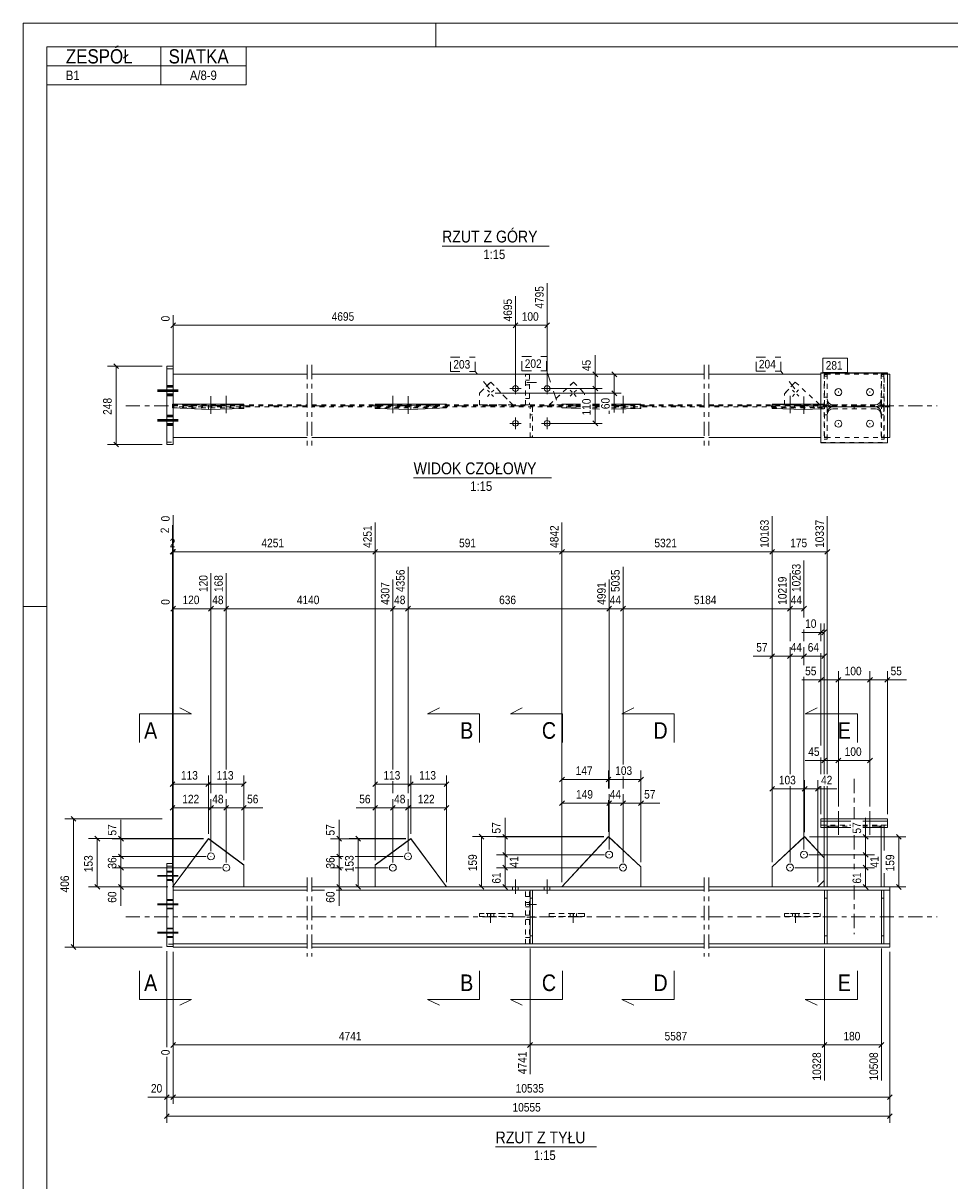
# Model space of a CAD drawing. Header units: millimetres. Extents: x 0 to 297, y 0 to 420.
# Tile 2 of 3: x 0 to 195, y 176 to 420. Entities that reach past the tile are written whole.
import ezdxf

# ---------------------------------------------------------------- set-up
doc = ezdxf.new("R2010")
doc.units = ezdxf.units.MM
for name, pattern in [('XKITLINE00', [0]), ('XKITLINE01', [4, 1, -1, 1, -1]), ('XKITLINE02', [4, 2, -2]), ('XKITLINE03', [6, 3, -1, 1, -1])]:
    doc.linetypes.add(name, pattern=pattern)
for name, color, linetype, lineweight in [('Arkusz rysunku', 3, 'Continuous', 0), ('Element', 2, 'Continuous', 0), ('Inny typ obiektu', 7, 'Continuous', 0), ('Przekrój', 7, 'Continuous', 0), ('Wymiar', 4, 'Continuous', 0), ('Znak elementu', 2, 'Continuous', 0), ('Śruba', 3, 'Continuous', 0)]:
    doc.layers.add(name, color=color, linetype=linetype, lineweight=lineweight)
doc.styles.add('ARIAL', font='ARIAL.TTF')

msp = doc.modelspace()

# ---------------------------------------------------------------- linework, layer by layer
at = {"layer": 'Arkusz rysunku', "linetype": 'XKITLINE00', "lineweight": 0}
for p, q in [((297, 420), (0, 420)), ((0, 420), (0, 0)), ((87, 415), (87, 420)), ((292, 415), (5, 415)), ((5, 415), (5, 5)), ((5, 297), (0, 297))]:
    msp.add_line(p, q, dxfattribs=at)
at = {"layer": 'Element', "linetype": 'XKITLINE00', "lineweight": 0}
for p, q in [((31.62, 347.66), (30.29, 347.66)), ((30.29, 347.66), (30.29, 331.14)), ((30.29, 347.13), (31.62, 347.13)), ((31.62, 331.14), (31.62, 347.66)), ((31.62, 345.95), (59.87, 345.95)), ((60.87, 345.95), (143.58, 345.95)), ((144.58, 345.95), (168.2, 345.95)), ((168.2, 346.23), (168.2, 346.19)), ((168.2, 346.23), (182.2, 346.23)), ((168.2, 346.19), (168.2, 331.53)), ((168.2, 346.19), (182.2, 346.19)), ((182.2, 346.23), (182.2, 346.19)), ((182.2, 346.19), (182.2, 331.53)), ((182.73, 345.95), (182.2, 345.95)), ((182.73, 332.61), (182.73, 345.95)), ((46.54, 339.68), (31.62, 339.68)), ((39.04, 339.36), (31.62, 339.67)), ((39.04, 339.36), (46.54, 339.53)), ((39.04, 339.36), (39.04, 338.56)), ((46.54, 338.74), (46.54, 339.68)), ((74.21, 339.68), (89.24, 339.68)), ((74.21, 338.74), (74.21, 339.68)), ((74.21, 339.53), (81.71, 339.36)), ((81.71, 339.36), (89.24, 339.68)), ((81.71, 339.36), (81.71, 338.56)), ((89.24, 339.68), (89.24, 338.88)), ((117.5, 339.68), (113.59, 339.68)), ((113.59, 339.68), (117.5, 339.55)), ((113.59, 339.68), (113.59, 338.88)), ((121.5, 339.68), (120.02, 339.68)), ((120.02, 339.46), (121.5, 339.41)), ((130.24, 339.68), (124.02, 339.68)), ((124.02, 339.37), (130.24, 339.55)), ((130.24, 338.75), (130.24, 339.68)), ((157.91, 338.75), (157.91, 339.68)), ((157.91, 339.68), (167.53, 339.68)), ((157.91, 339.55), (164.76, 339.35)), ((168.2, 339.46), (164.76, 339.35)), ((164.76, 338.55), (164.76, 339.35)), ((168.2, 339.66), (167.53, 339.68)), ((39.04, 338.56), (31.62, 338.87)), ((46.54, 338.74), (39.04, 338.56)), ((81.71, 338.56), (74.21, 338.74)), ((81.71, 338.56), (89.24, 338.88)), ((117.5, 338.75), (113.59, 338.88)), ((121.5, 338.61), (120.02, 338.66)), ((130.24, 338.75), (124.02, 338.57)), ((164.76, 338.55), (157.91, 338.75)), ((168.2, 338.66), (164.76, 338.55)), ((59.87, 332.61), (31.62, 332.61)), ((143.58, 332.61), (60.87, 332.61)), ((168.2, 332.61), (144.58, 332.61)), ((182.73, 332.61), (182.2, 332.61)), ((30.29, 331.14), (31.62, 331.14)), ((182.2, 331.53), (168.2, 331.53)), ((168.2, 252.2), (182.2, 252.2)), ((168.2, 252.2), (168.2, 250.41)), ((168.2, 251.74), (174.5, 251.74)), ((177.02, 251.74), (182.2, 251.74)), ((182.2, 252.2), (182.2, 250.41)), ((168.2, 250.41), (174.5, 250.41)), ((168.87, 250.41), (168.87, 237.85)), ((169.53, 237.85), (169.53, 250.41)), ((177.02, 250.41), (182.2, 250.41)), ((180.87, 250.41), (180.87, 237.85)), ((181.53, 250.41), (181.53, 245.5)), ((39.04, 248.03), (31.62, 238.04)), ((39.04, 248.01), (31.62, 238.01)), ((39.04, 248.03), (46.54, 242.48)), ((39.04, 248.03), (39.04, 248.01)), ((46.54, 242.46), (39.04, 248.01)), ((74.21, 242.48), (81.71, 248.03)), ((81.71, 248.01), (74.21, 242.46)), ((81.71, 248.03), (89.24, 237.88)), ((81.71, 248.03), (81.71, 248.01)), ((89.24, 237.85), (81.71, 248.01)), ((113.59, 237.88), (123.39, 248.45)), ((123.39, 248.42), (113.59, 237.85)), ((123.39, 248.45), (130.24, 242.11)), ((123.39, 248.45), (123.39, 248.42)), ((130.24, 242.08), (123.39, 248.42)), ((157.91, 242.11), (164.76, 248.45)), ((164.76, 248.42), (157.91, 242.08)), ((164.76, 248.45), (168.87, 244.01)), ((164.76, 248.45), (164.76, 248.42)), ((164.76, 248.42), (168.87, 243.99)), ((30.29, 242.77), (31.62, 242.77)), ((30.29, 242.77), (30.29, 225.28)), ((30.29, 242.26), (31.62, 242.26)), ((31.62, 225.28), (31.62, 242.77)), ((46.54, 242.48), (46.54, 242.46)), ((46.54, 237.85), (46.54, 242.46)), ((74.21, 242.46), (74.21, 242.48)), ((74.21, 237.85), (74.21, 242.46)), ((130.24, 242.11), (130.24, 242.08)), ((130.24, 237.85), (130.24, 242.08)), ((157.91, 237.85), (157.91, 242.11)), ((181.53, 240.77), (181.53, 237.85)), ((31.62, 237.85), (59.87, 237.85)), ((59.87, 237.18), (31.62, 237.18)), ((60.87, 237.85), (143.58, 237.85)), ((63.5, 237.18), (60.87, 237.18)), ((143.58, 237.18), (66.02, 237.18)), ((89.24, 237.88), (89.24, 237.85)), ((106.86, 225.88), (106.86, 237.15)), ((107.39, 237.15), (106.86, 237.15)), ((107.39, 237.15), (107.39, 225.88)), ((113.59, 237.88), (113.59, 237.85)), ((144.58, 237.85), (182.73, 237.85)), ((182.73, 237.18), (144.58, 237.18)), ((167.53, 237.85), (168.87, 239.18)), ((168.93, 225.88), (168.93, 237.15)), ((169.47, 237.15), (168.93, 237.15)), ((169.47, 237.15), (169.47, 225.88)), ((180.93, 225.88), (180.93, 237.15)), ((181.47, 237.15), (180.93, 237.15)), ((181.47, 237.15), (181.47, 225.88)), ((182.73, 237.85), (182.73, 236.83)), ((182.73, 225.18), (182.73, 236.83)), ((30.29, 225.28), (31.62, 225.28)), ((59.87, 225.85), (31.62, 225.85)), ((31.62, 225.18), (31.62, 225.28)), ((31.62, 225.18), (59.87, 225.18)), ((143.58, 225.85), (60.87, 225.85)), ((60.87, 225.18), (143.58, 225.18)), ((107.39, 225.88), (106.86, 225.88)), ((182.73, 225.85), (144.58, 225.85)), ((144.58, 225.18), (182.73, 225.18)), ((169.47, 225.88), (168.93, 225.88)), ((181.47, 225.88), (180.93, 225.88))]:
    msp.add_line(p, q, dxfattribs=at)
at = {"layer": 'Element', "linetype": 'XKITLINE03', "lineweight": 0}
for p, q in [((59.87, 347.95), (59.87, 330.61)), ((60.87, 347.95), (60.87, 330.61)), ((143.58, 347.95), (143.58, 330.61)), ((144.58, 347.95), (144.58, 330.61)), ((175.2, 338.59), (175.2, 339.61)), ((21.62, 339.28), (59.87, 339.28)), ((60.87, 339.28), (117.5, 339.28)), ((120.02, 339.28), (121.5, 339.28)), ((124.02, 339.28), (143.58, 339.28)), ((144.58, 339.28), (192.73, 339.28)), ((175.2, 260.64), (175.2, 252.13)), ((175.2, 248.74), (175.2, 241.57)), ((59.87, 239.85), (59.87, 223.18)), ((60.87, 239.85), (60.87, 223.18)), ((143.58, 239.85), (143.58, 223.18)), ((144.58, 239.85), (144.58, 223.18)), ((175.2, 238.18), (175.2, 227.86)), ((21.62, 231.52), (59.87, 231.52)), ((60.87, 231.52), (143.58, 231.52)), ((144.58, 231.52), (192.73, 231.52))]:
    msp.add_line(p, q, dxfattribs=at)
at = {"layer": 'Element', "linetype": 'XKITLINE01', "lineweight": 0}
for p, q in [((31.62, 332.61), (31.62, 345.95)), ((59.87, 345.95), (31.62, 345.95)), ((143.58, 345.95), (60.87, 345.95)), ((96.19, 341.98), (98.58, 344.3)), ((98.58, 344.3), (96.19, 341.98)), ((98.58, 344.3), (103.24, 339.5)), ((98.58, 344.3), (98.58, 344.3)), ((103.24, 339.5), (98.58, 344.3)), ((105.92, 339.5), (105.92, 345.9)), ((105.92, 345.9), (106.72, 345.9)), ((106.72, 345.9), (106.72, 339.5)), ((110.92, 339.5), (116.05, 344.31)), ((116.05, 344.31), (110.92, 339.5)), ((116.05, 344.31), (118.33, 341.88)), ((116.05, 344.31), (116.05, 344.31)), ((116.05, 344.31), (118.33, 341.88)), ((182.2, 345.95), (144.58, 345.95)), ((160.51, 341.86), (162.76, 344.31)), ((162.76, 344.31), (160.51, 341.86)), ((162.76, 344.31), (168, 339.5)), ((162.76, 344.31), (162.76, 344.31)), ((162.76, 344.31), (168, 339.5)), ((168.2, 346.23), (168.2, 346.19)), ((168.87, 345.97), (168.87, 332.24)), ((168.87, 345.97), (169.53, 345.97)), ((168.87, 345.56), (169.53, 345.56)), ((168.93, 339.5), (168.93, 345.9)), ((168.93, 345.9), (169.47, 345.9)), ((169.47, 345.9), (169.47, 339.5)), ((169.53, 345.97), (169.53, 340.31)), ((180.87, 345.97), (180.87, 340.31)), ((180.87, 345.97), (181.53, 345.97)), ((180.87, 345.56), (181.53, 345.56)), ((180.93, 339.5), (180.93, 345.9)), ((180.93, 345.9), (181.47, 345.9)), ((181.47, 345.9), (181.47, 339.5)), ((181.53, 332.24), (181.53, 345.97)), ((182.2, 346.19), (182.2, 346.23)), ((96.19, 339.5), (96.19, 341.98)), ((118.33, 341.88), (118.33, 341.64)), ((160.51, 339.5), (160.51, 341.86)), ((31.62, 339.68), (31.5, 339.68)), ((31.62, 339.67), (31.5, 339.68)), ((31.5, 339.68), (31.5, 338.88)), ((31.62, 339.5), (59.87, 339.5)), ((60.87, 339.5), (117.5, 339.5)), ((103.24, 339.5), (96.19, 339.5)), ((103.24, 339.5), (96.19, 339.5)), ((103.24, 339.5), (103.24, 339.5)), ((106.72, 340.83), (105.92, 340.83)), ((106.72, 339.5), (105.92, 339.5)), ((117.5, 339.5), (110.92, 339.5)), ((110.92, 339.5), (110.92, 339.5)), ((110.92, 339.5), (117.5, 339.5)), ((120.02, 339.5), (121.5, 339.5)), ((124.02, 339.5), (143.58, 339.5)), ((144.58, 339.5), (182.73, 339.5)), ((168, 339.5), (160.51, 339.5)), ((168, 339.5), (160.51, 339.5)), ((167.53, 339.68), (167.53, 338.88)), ((168, 339.5), (168, 339.5)), ((168.87, 339.64), (168.2, 339.66)), ((168.87, 339.49), (168.2, 339.46)), ((168.87, 338.69), (168.87, 339.64)), ((169.47, 341.16), (168.93, 341.16)), ((169.47, 339.5), (168.93, 339.5)), ((169.53, 340.72), (169.63, 340.26)), ((169.63, 339.86), (169.53, 340.31)), ((169.89, 339.47), (169.63, 339.86)), ((170.28, 339.21), (169.89, 339.47)), ((170.28, 339.61), (170.73, 339.52)), ((170.73, 339.52), (179.67, 339.52)), ((179.67, 339.52), (180.13, 339.61)), ((180.52, 339.47), (180.13, 339.21)), ((180.78, 339.86), (180.52, 339.47)), ((180.78, 340.26), (180.87, 340.72)), ((180.87, 340.31), (180.78, 339.86)), ((181.47, 341.16), (180.93, 341.16)), ((181.47, 339.5), (180.93, 339.5)), ((31.5, 338.88), (46.54, 338.88)), ((31.62, 338.87), (31.5, 338.88)), ((59.87, 339.06), (31.62, 339.06)), ((117.5, 339.06), (60.87, 339.06)), ((89.24, 338.88), (74.21, 338.88)), ((106.86, 332.66), (106.86, 339.06)), ((106.86, 339.06), (107.39, 339.06)), ((107.39, 337.4), (106.86, 337.4)), ((107.39, 339.06), (107.39, 332.66)), ((113.59, 338.88), (117.5, 338.88)), ((121.5, 339.06), (120.02, 339.06)), ((120.02, 338.88), (121.5, 338.88)), ((143.58, 339.06), (124.02, 339.06)), ((124.02, 338.88), (130.24, 338.88)), ((182.73, 339.06), (144.58, 339.06)), ((157.91, 338.88), (167.53, 338.88)), ((167.53, 338.88), (168.87, 338.84)), ((168.87, 338.69), (168.2, 338.66)), ((168.93, 332.66), (168.93, 339.06)), ((168.93, 339.06), (169.47, 339.06)), ((169.47, 337.4), (168.93, 337.4)), ((169.47, 339.06), (169.47, 332.66)), ((169.63, 338.34), (169.53, 337.88)), ((169.53, 337.48), (169.63, 337.94)), ((169.53, 332.24), (169.53, 337.88)), ((169.63, 337.94), (169.89, 338.33)), ((169.89, 338.33), (170.28, 338.59)), ((170.73, 339.12), (170.28, 339.21)), ((170.73, 339.08), (170.28, 338.99)), ((170.28, 338.59), (170.73, 338.68)), ((170.73, 339.12), (179.67, 339.12)), ((170.73, 339.08), (179.67, 339.08)), ((170.73, 338.68), (179.67, 338.68)), ((180.13, 339.21), (179.67, 339.12)), ((180.13, 338.99), (179.67, 339.08)), ((179.67, 338.68), (180.13, 338.59)), ((180.13, 338.59), (180.52, 338.33)), ((180.52, 338.33), (180.78, 337.94)), ((180.87, 337.88), (180.78, 338.34)), ((180.78, 337.94), (180.87, 337.48)), ((180.87, 337.88), (180.87, 332.24)), ((180.93, 332.66), (180.93, 339.06)), ((180.93, 339.06), (181.47, 339.06)), ((181.47, 337.4), (180.93, 337.4)), ((181.47, 339.06), (181.47, 332.66)), ((107.39, 332.66), (106.86, 332.66)), ((182.2, 332.61), (168.2, 332.61)), ((168.87, 332.63), (169.53, 332.63)), ((168.87, 332.24), (169.53, 332.24)), ((169.47, 332.66), (168.93, 332.66)), ((180.87, 332.63), (181.53, 332.63)), ((180.87, 332.24), (181.53, 332.24)), ((181.47, 332.66), (180.93, 332.66)), ((30.29, 331.67), (31.62, 331.67)), ((168.2, 331.57), (182.2, 331.57)), ((168.2, 250.87), (174.5, 250.87)), ((168.87, 250.85), (168.87, 250.41)), ((168.87, 250.85), (169.53, 250.85)), ((168.87, 250.43), (169.53, 250.43)), ((169.53, 250.85), (169.53, 250.41)), ((169.63, 250.67), (169.53, 250.69)), ((169.53, 250.6), (169.63, 250.61)), ((169.89, 250.66), (169.63, 250.67)), ((169.63, 250.61), (169.89, 250.62)), ((170.28, 250.65), (169.89, 250.66)), ((169.89, 250.62), (170.28, 250.63)), ((170.73, 250.65), (170.28, 250.65)), ((170.28, 250.63), (170.73, 250.63)), ((170.73, 250.65), (174.5, 250.65)), ((170.73, 250.63), (174.5, 250.63)), ((177.02, 250.87), (182.2, 250.87)), ((177.02, 250.65), (179.67, 250.65)), ((177.02, 250.63), (179.67, 250.63)), ((180.13, 250.65), (179.67, 250.65)), ((179.67, 250.63), (180.13, 250.63)), ((180.52, 250.66), (180.13, 250.65)), ((180.13, 250.63), (180.52, 250.62)), ((180.78, 250.67), (180.52, 250.66)), ((180.52, 250.62), (180.78, 250.61)), ((180.87, 250.69), (180.78, 250.67)), ((180.78, 250.61), (180.87, 250.6)), ((181.53, 250.85), (180.87, 250.85)), ((180.87, 250.85), (180.87, 237.85)), ((180.87, 250.41), (180.87, 250.43)), ((180.87, 250.43), (181.53, 250.43)), ((181.53, 250.41), (181.53, 250.85)), ((157.91, 242.08), (157.91, 242.11)), ((168.87, 244.01), (168.87, 239.18)), ((31.62, 238.04), (31.5, 237.88)), ((31.62, 238.01), (31.5, 237.85)), ((46.54, 237.88), (31.5, 237.88)), ((31.5, 237.88), (31.5, 237.85)), ((31.5, 237.85), (46.54, 237.85)), ((31.62, 237.18), (31.62, 237.85)), ((31.62, 225.28), (31.62, 237.18)), ((89.24, 237.88), (74.21, 237.88)), ((89.24, 237.85), (74.21, 237.85)), ((105.92, 225.85), (105.92, 237.18)), ((105.92, 237.18), (106.72, 237.18)), ((106.72, 225.85), (106.72, 237.18)), ((130.24, 237.88), (113.59, 237.88)), ((113.59, 237.85), (130.24, 237.85)), ((157.91, 237.88), (167.53, 237.88)), ((157.91, 237.85), (167.53, 237.85)), ((167.53, 237.88), (168.87, 239.21)), ((167.53, 237.88), (167.53, 237.85)), ((168.87, 237.85), (181.53, 237.85)), ((168.93, 225.88), (168.93, 237.15)), ((168.93, 237.15), (169.47, 237.15)), ((169.47, 225.88), (169.47, 237.15)), ((180.93, 225.88), (180.93, 237.15)), ((180.93, 237.15), (181.47, 237.15)), ((181.47, 225.88), (181.47, 237.15)), ((182.73, 236.83), (182.73, 236.44)), ((106.72, 235.85), (105.92, 235.85)), ((106.86, 235.48), (107.39, 235.48)), ((169.47, 235.48), (168.93, 235.48)), ((168.93, 235.48), (169.47, 235.48)), ((181.47, 235.48), (180.93, 235.48)), ((180.93, 235.48), (181.47, 235.48)), ((96.19, 231.58), (96.19, 232.25)), ((96.19, 232.25), (103.24, 232.25)), ((98.58, 232.25), (96.19, 232.25)), ((98.58, 231.58), (98.58, 232.25)), ((98.58, 232.25), (103.24, 232.25)), ((103.24, 231.58), (103.24, 232.25)), ((110.92, 231.58), (110.92, 232.25)), ((110.92, 232.25), (118.33, 232.25)), ((116.05, 232.25), (110.92, 232.25)), ((116.05, 231.58), (116.05, 232.25)), ((118.33, 232.25), (116.05, 232.25)), ((118.33, 232.25), (118.33, 231.58)), ((160.51, 231.58), (160.51, 232.25)), ((160.51, 232.25), (168, 232.25)), ((162.76, 232.25), (160.51, 232.25)), ((162.76, 231.58), (162.76, 232.25)), ((162.76, 232.25), (168, 232.25)), ((168, 231.58), (168, 232.25)), ((103.24, 231.58), (96.19, 231.58)), ((96.19, 231.58), (96.19, 231.58)), ((96.19, 231.58), (98.58, 231.58)), ((98.58, 231.58), (103.24, 231.58)), ((118.33, 231.58), (110.92, 231.58)), ((110.92, 231.58), (116.05, 231.58)), ((116.05, 231.58), (118.33, 231.58)), ((118.33, 231.58), (118.33, 231.58)), ((168, 231.58), (160.51, 231.58)), ((160.51, 231.58), (160.51, 231.58)), ((160.51, 231.58), (162.76, 231.58)), ((162.76, 231.58), (168, 231.58)), ((105.92, 227.18), (106.72, 227.18)), ((106.86, 227.55), (107.39, 227.55)), ((168.93, 227.55), (169.47, 227.55)), ((168.93, 227.55), (169.47, 227.55)), ((180.93, 227.55), (181.47, 227.55)), ((180.93, 227.55), (181.47, 227.55)), ((31.62, 225.78), (30.29, 225.78)), ((106.72, 225.85), (105.92, 225.85)), ((169.47, 225.88), (168.93, 225.88)), ((181.47, 225.88), (180.93, 225.88))]:
    msp.add_line(p, q, dxfattribs=at)
for centre, start, end in [((170.73, 340.72), 202.4859, 247.4859), ((179.67, 340.72), 292.5141, 337.5141), ((170.73, 337.88), 112.5141, 157.5141), ((179.67, 337.88), 22.4859, 67.4859)]:
    msp.add_arc(centre, 1.2, start, end, dxfattribs=at)
at = {"layer": 'Inny typ obiektu', "linetype": 'XKITLINE00', "lineweight": 0}
for p, q in [((5, 415), (47, 415)), ((5, 415), (5, 411)), ((29, 411), (29, 415)), ((47, 411), (47, 415)), ((5, 411), (47, 411)), ((5, 411), (5, 407)), ((29, 411), (29, 407)), ((47, 411), (47, 407)), ((5, 407), (47, 407)), ((88.32, 373), (110.91, 373)), ((82.32, 324.11), (111.4, 324.11)), ((99.6, 183.02), (120.89, 183.02))]:
    msp.add_line(p, q, dxfattribs=at)
at = {"layer": 'Przekrój', "linetype": 'XKITLINE00', "lineweight": 0}
for p, q in [((24.5, 274.34), (24.5, 268.34)), ((24.5, 274.34), (30.5, 274.34)), ((30.5, 274.34), (35.5, 274.34)), ((35.5, 274.34), (33, 275.59)), ((85.24, 274.34), (87.74, 275.59)), ((90.24, 274.34), (85.24, 274.34)), ((96.24, 274.34), (90.24, 274.34)), ((96.24, 274.34), (96.24, 268.34)), ((102.72, 274.34), (105.22, 275.59)), ((107.72, 274.34), (102.72, 274.34)), ((113.72, 274.34), (107.72, 274.34)), ((113.72, 274.34), (113.72, 268.34)), ((126.24, 274.34), (128.74, 275.59)), ((131.24, 274.34), (126.24, 274.34)), ((137.24, 274.34), (131.24, 274.34)), ((137.24, 274.34), (137.24, 268.34)), ((164.87, 274.34), (167.37, 275.59)), ((169.87, 274.34), (164.87, 274.34)), ((175.87, 274.34), (169.87, 274.34)), ((175.87, 274.34), (175.87, 268.34)), ((24.5, 214.14), (24.5, 220.14)), ((96.24, 214.14), (96.24, 220.14)), ((113.72, 214.14), (113.72, 220.14)), ((137.24, 214.14), (137.24, 220.14)), ((175.87, 214.14), (175.87, 220.14)), ((24.5, 214.14), (30.5, 214.14)), ((30.5, 214.14), (35.5, 214.14)), ((35.5, 214.14), (33, 212.89)), ((85.24, 214.14), (87.74, 212.89)), ((90.24, 214.14), (85.24, 214.14)), ((96.24, 214.14), (90.24, 214.14)), ((102.72, 214.14), (105.22, 212.89)), ((107.72, 214.14), (102.72, 214.14)), ((113.72, 214.14), (107.72, 214.14)), ((126.24, 214.14), (128.74, 212.89)), ((131.24, 214.14), (126.24, 214.14)), ((137.24, 214.14), (131.24, 214.14)), ((164.87, 214.14), (167.37, 212.89)), ((169.87, 214.14), (164.87, 214.14)), ((175.87, 214.14), (169.87, 214.14))]:
    msp.add_line(p, q, dxfattribs=at)
at = {"layer": 'Wymiar', "linetype": 'XKITLINE00', "lineweight": 0}
for p, q in [((110.46, 343.94), (110.46, 365.14)), ((103.79, 343.94), (103.79, 362.44)), ((103.79, 343.94), (103.79, 362.44)), ((32.13, 356.79), (31.11, 355.77)), ((31.62, 346.95), (31.62, 358.43)), ((104.3, 356.79), (103.28, 355.77)), ((104.3, 356.79), (103.28, 355.77)), ((110.97, 356.79), (109.95, 355.77)), ((31.62, 356.28), (103.79, 356.28)), ((103.79, 356.28), (110.46, 356.28)), ((120.62, 345.95), (120.62, 349.97)), ((120.62, 345.95), (120.62, 349.97)), ((29.29, 347.66), (17.76, 347.66)), ((19.11, 348.17), (20.13, 347.15)), ((19.62, 331.14), (19.62, 347.66)), ((111.46, 345.95), (126.06, 345.95)), ((111.46, 345.95), (122.06, 345.95)), ((120.11, 346.46), (121.13, 345.44)), ((120.62, 342.94), (120.62, 345.95)), ((124.11, 346.46), (125.13, 345.44)), ((124.62, 341.95), (124.62, 345.95)), ((99.54, 341.95), (126.06, 341.95)), ((111.46, 342.94), (122.06, 342.94)), ((111.46, 342.94), (122.06, 342.94)), ((120.11, 343.45), (121.13, 342.43)), ((120.11, 343.45), (121.13, 342.43)), ((120.62, 335.61), (120.62, 342.94)), ((124.11, 342.46), (125.13, 341.44)), ((124.62, 341.95), (124.62, 337.93)), ((124.62, 341.95), (124.62, 337.93)), ((111.46, 335.61), (122.06, 335.61)), ((120.11, 336.12), (121.13, 335.1)), ((29.29, 331.14), (17.76, 331.14)), ((19.11, 331.65), (20.13, 330.63)), ((31.62, 238.85), (31.62, 316.25)), ((31.62, 311.64), (31.62, 316.25)), ((157.91, 243.08), (157.91, 316.01)), ((157.91, 243.08), (157.91, 316.01)), ((169.53, 261.64), (169.53, 316.01)), ((31.5, 238.88), (31.5, 314.17)), ((74.21, 243.46), (74.21, 314.68)), ((74.21, 243.46), (74.21, 314.68)), ((113.59, 238.88), (113.59, 314.68)), ((113.59, 238.88), (113.59, 314.68)), ((32.01, 309.03), (30.99, 308.01)), ((32.13, 309.03), (31.11, 308.01)), ((32.13, 309.03), (31.11, 308.01)), ((31.5, 308.52), (31.62, 308.52)), ((31.62, 238.85), (31.62, 309.12)), ((31.62, 308.52), (74.21, 308.52)), ((74.71, 309.03), (73.7, 308.01)), ((74.71, 309.03), (73.7, 308.01)), ((74.21, 308.52), (113.59, 308.52)), ((114.1, 309.03), (113.08, 308.01)), ((114.1, 309.03), (113.08, 308.01)), ((113.59, 308.52), (157.91, 308.52)), ((158.42, 309.03), (157.4, 308.01)), ((158.42, 309.03), (157.4, 308.01)), ((157.91, 308.52), (169.53, 308.52)), ((170.04, 309.03), (169.03, 308.01)), ((81.15, 257.64), (81.15, 305.38)), ((81.15, 299.64), (81.15, 305.38)), ((126.47, 263.64), (126.47, 305.38)), ((126.47, 299.64), (126.47, 305.38)), ((164.61, 294.64), (164.61, 306.71)), ((39.59, 299.64), (39.59, 304.04)), ((39.59, 257.64), (39.59, 304.04)), ((42.81, 262.64), (42.81, 304.04)), ((42.81, 299.64), (42.81, 304.04)), ((161.68, 299.64), (161.68, 304.01)), ((161.68, 289.64), (161.68, 304.01)), ((77.94, 299.64), (77.94, 302.68)), ((77.94, 262.64), (77.94, 302.68)), ((123.54, 299.64), (123.54, 302.68)), ((123.54, 258.64), (123.54, 302.68)), ((31.62, 238.85), (31.62, 298.67)), ((32.13, 297.03), (31.11, 296.01)), ((31.62, 296.52), (39.59, 296.52)), ((40.1, 297.03), (39.09, 296.01)), ((40.1, 297.03), (39.09, 296.01)), ((39.59, 257.64), (39.59, 297.12)), ((39.59, 296.52), (42.81, 296.52)), ((43.32, 297.03), (42.3, 296.01)), ((43.32, 297.03), (42.3, 296.01)), ((42.81, 262.64), (42.81, 297.12)), ((42.81, 296.52), (77.94, 296.52)), ((78.45, 297.03), (77.43, 296.01)), ((78.45, 297.03), (77.43, 296.01)), ((77.94, 262.64), (77.94, 297.12)), ((77.94, 296.52), (81.15, 296.52)), ((81.66, 297.03), (80.64, 296.01)), ((81.66, 297.03), (80.64, 296.01)), ((81.15, 257.64), (81.15, 297.12)), ((81.15, 296.52), (123.54, 296.52)), ((124.05, 297.03), (123.03, 296.01)), ((124.05, 297.03), (123.03, 296.01)), ((123.54, 258.64), (123.54, 297.12)), ((123.54, 296.52), (126.47, 296.52)), ((126.98, 297.03), (125.96, 296.01)), ((126.98, 297.03), (125.96, 296.01)), ((126.47, 263.64), (126.47, 297.12)), ((126.47, 296.52), (161.68, 296.52)), ((162.19, 297.03), (161.17, 296.01)), ((162.19, 297.03), (161.17, 296.01)), ((161.68, 289.64), (161.68, 297.12)), ((161.68, 296.52), (164.61, 296.52)), ((165.12, 297.03), (164.1, 296.01)), ((168.2, 289.64), (168.2, 293.38)), ((168.87, 261.64), (168.87, 293.38)), ((168.2, 291.52), (164.18, 291.52)), ((168.2, 291.52), (164.18, 291.52)), ((164.61, 289.64), (164.61, 292.12)), ((168.71, 292.03), (167.69, 291.01)), ((168.2, 291.52), (168.87, 291.52)), ((169.38, 292.03), (168.36, 291.01)), ((157.91, 243.08), (157.91, 288.38)), ((161.68, 261.64), (161.68, 288.38)), ((164.61, 284.64), (164.61, 288.38)), ((168.87, 261.64), (168.87, 288.38)), ((157.91, 286.52), (153.89, 286.52)), ((157.91, 286.52), (153.89, 286.52)), ((158.42, 287.03), (157.4, 286.01)), ((157.91, 286.52), (161.68, 286.52)), ((162.19, 287.03), (161.17, 286.01)), ((162.19, 287.03), (161.17, 286.01)), ((161.68, 261.64), (161.68, 287.12)), ((161.68, 261.64), (161.68, 287.12)), ((161.68, 261.64), (161.68, 287.12)), ((161.68, 286.52), (164.61, 286.52)), ((165.12, 287.03), (164.1, 286.01)), ((165.12, 287.03), (164.1, 286.01)), ((164.61, 284.64), (164.61, 287.12)), ((164.61, 284.64), (164.61, 287.12)), ((164.61, 286.52), (168.87, 286.52)), ((168.2, 267.64), (168.2, 287.12)), ((169.38, 287.03), (168.36, 286.01)), ((168.2, 267.64), (168.2, 283.38)), ((171.87, 254.81), (171.87, 283.38)), ((171.87, 254.81), (171.87, 283.38)), ((178.53, 254.81), (178.53, 283.38)), ((178.53, 254.81), (178.53, 283.38)), ((182.2, 253.2), (182.2, 283.38)), ((168.2, 281.52), (164.18, 281.52)), ((168.2, 281.52), (164.18, 281.52)), ((164.61, 245.74), (164.61, 282.12)), ((164.61, 245.74), (164.61, 282.12)), ((164.61, 245.74), (164.61, 282.12)), ((168.71, 282.03), (167.69, 281.01)), ((168.2, 281.52), (171.87, 281.52)), ((172.38, 282.03), (171.36, 281.01)), ((172.38, 282.03), (171.36, 281.01)), ((171.87, 281.52), (178.53, 281.52)), ((179.04, 282.03), (178.03, 281.01)), ((179.04, 282.03), (178.03, 281.01)), ((178.53, 281.52), (182.2, 281.52)), ((182.71, 282.03), (181.69, 281.01)), ((182.2, 281.52), (186.22, 281.52)), ((182.2, 281.52), (186.22, 281.52)), ((168.87, 261.64), (168.87, 266.38)), ((171.87, 254.81), (171.87, 266.38)), ((171.87, 254.81), (171.87, 266.38)), ((178.53, 254.81), (178.53, 266.38)), ((168.87, 264.52), (164.85, 264.52)), ((168.87, 264.52), (164.85, 264.52)), ((168.2, 261.64), (168.2, 265.12)), ((168.2, 261.64), (168.2, 265.12)), ((169.38, 265.03), (168.36, 264.01)), ((168.87, 264.52), (171.87, 264.52)), ((172.38, 265.03), (171.36, 264.01)), ((172.38, 265.03), (171.36, 264.01)), ((171.87, 264.52), (178.53, 264.52)), ((179.04, 265.03), (178.03, 264.01)), ((31.5, 238.88), (31.5, 261.38)), ((39.04, 249.03), (39.04, 261.38)), ((39.04, 249.03), (39.04, 261.38)), ((46.54, 243.46), (46.54, 261.38)), ((74.21, 243.46), (74.21, 261.38)), ((81.71, 249.03), (81.71, 261.38)), ((81.71, 249.03), (81.71, 261.38)), ((89.24, 238.85), (89.24, 261.38)), ((113.59, 238.88), (113.59, 262.38)), ((123.39, 258.64), (123.39, 262.38)), ((123.39, 258.64), (123.39, 262.38)), ((130.24, 243.08), (130.24, 262.38)), ((32.01, 260.03), (30.99, 259.01)), ((31.5, 259.52), (39.04, 259.52)), ((39.55, 260.03), (38.53, 259.01)), ((39.55, 260.03), (38.53, 259.01)), ((39.04, 259.52), (46.54, 259.52)), ((42.81, 257.64), (42.81, 260.12)), ((42.81, 257.64), (42.81, 260.12)), ((47.05, 260.03), (46.03, 259.01)), ((74.71, 260.03), (73.7, 259.01)), ((74.21, 259.52), (81.71, 259.52)), ((77.94, 257.64), (77.94, 260.12)), ((77.94, 257.64), (77.94, 260.12)), ((82.21, 260.03), (81.2, 259.01)), ((82.21, 260.03), (81.2, 259.01)), ((81.71, 259.52), (89.24, 259.52)), ((89.75, 260.03), (88.73, 259.01)), ((114.1, 261.03), (113.08, 260.01)), ((113.59, 260.52), (123.39, 260.52)), ((123.9, 261.03), (122.88, 260.01)), ((123.9, 261.03), (122.88, 260.01)), ((123.39, 260.52), (130.24, 260.52)), ((126.47, 258.64), (126.47, 261.12)), ((126.47, 258.64), (126.47, 261.12)), ((130.75, 261.03), (129.73, 260.01)), ((158.42, 259.03), (157.4, 258.01)), ((157.91, 243.08), (157.91, 260.38)), ((161.68, 243.02), (161.68, 259.12)), ((161.68, 243.02), (161.68, 259.12)), ((161.68, 243.02), (161.68, 259.12)), ((161.68, 243.02), (161.68, 259.12)), ((165.27, 259.03), (164.25, 258.01)), ((165.27, 259.03), (164.25, 258.01)), ((164.76, 249.42), (164.76, 260.38)), ((164.76, 249.42), (164.76, 260.38)), ((168.04, 259.03), (167.03, 258.01)), ((167.53, 238.85), (167.53, 260.38)), ((168.2, 253.2), (168.2, 259.12)), ((168.2, 253.2), (168.2, 259.12)), ((168.87, 251.85), (168.87, 259.12)), ((168.87, 251.85), (168.87, 259.12)), ((168.87, 244.99), (168.87, 259.12)), ((169.53, 238.85), (169.53, 259.12)), ((31.5, 238.88), (31.5, 256.38)), ((39.59, 245.36), (39.59, 256.38)), ((42.81, 242.98), (42.81, 256.38)), ((46.54, 243.46), (46.54, 256.38)), ((74.21, 243.46), (74.21, 256.38)), ((77.94, 242.98), (77.94, 256.38)), ((81.15, 245.36), (81.15, 256.38)), ((89.24, 238.85), (89.24, 256.38)), ((113.59, 238.88), (113.59, 257.38)), ((123.54, 245.74), (123.54, 257.38)), ((126.47, 243.02), (126.47, 257.38)), ((130.24, 243.08), (130.24, 257.38)), ((157.91, 258.52), (164.76, 258.52)), ((164.76, 258.52), (167.53, 258.52)), ((167.53, 258.52), (171.55, 258.52)), ((167.53, 258.52), (171.55, 258.52)), ((32.01, 255.03), (30.99, 254.01)), ((31.5, 254.52), (39.59, 254.52)), ((40.1, 255.03), (39.09, 254.01)), ((40.1, 255.03), (39.09, 254.01)), ((39.59, 245.36), (39.59, 255.12)), ((39.59, 245.36), (39.59, 255.12)), ((39.59, 245.36), (39.59, 255.12)), ((39.59, 254.52), (42.81, 254.52)), ((43.32, 255.03), (42.3, 254.01)), ((43.32, 255.03), (42.3, 254.01)), ((42.81, 242.98), (42.81, 255.12)), ((42.81, 242.98), (42.81, 255.12)), ((42.81, 242.98), (42.81, 255.12)), ((42.81, 254.52), (46.54, 254.52)), ((47.05, 255.03), (46.03, 254.01)), ((46.54, 254.52), (50.56, 254.52)), ((46.54, 254.52), (50.56, 254.52)), ((74.21, 254.52), (70.19, 254.52)), ((74.21, 254.52), (70.19, 254.52)), ((74.71, 255.03), (73.7, 254.01)), ((74.21, 254.52), (77.94, 254.52)), ((78.45, 255.03), (77.43, 254.01)), ((78.45, 255.03), (77.43, 254.01)), ((77.94, 242.98), (77.94, 255.12)), ((77.94, 242.98), (77.94, 255.12)), ((77.94, 242.98), (77.94, 255.12)), ((77.94, 254.52), (81.15, 254.52)), ((81.66, 255.03), (80.64, 254.01)), ((81.66, 255.03), (80.64, 254.01)), ((81.15, 245.36), (81.15, 255.12)), ((81.15, 245.36), (81.15, 255.12)), ((81.15, 245.36), (81.15, 255.12)), ((81.15, 254.52), (89.24, 254.52)), ((89.75, 255.03), (88.73, 254.01)), ((114.1, 256.03), (113.08, 255.01)), ((113.59, 255.52), (123.54, 255.52)), ((124.05, 256.03), (123.03, 255.01)), ((124.05, 256.03), (123.03, 255.01)), ((123.39, 249.45), (123.39, 256.12)), ((123.39, 249.45), (123.39, 256.12)), ((123.54, 245.74), (123.54, 256.12)), ((123.54, 245.74), (123.54, 256.12)), ((123.54, 245.74), (123.54, 256.12)), ((123.54, 255.52), (126.47, 255.52)), ((126.98, 256.03), (125.96, 255.01)), ((126.98, 256.03), (125.96, 255.01)), ((126.47, 243.02), (126.47, 256.12)), ((126.47, 243.02), (126.47, 256.12)), ((126.47, 243.02), (126.47, 256.12)), ((126.47, 255.52), (130.24, 255.52)), ((130.75, 256.03), (129.73, 255.01)), ((130.24, 255.52), (134.26, 255.52)), ((130.24, 255.52), (134.26, 255.52)), ((29.29, 252.2), (8.76, 252.2)), ((10.11, 252.71), (11.13, 251.7)), ((10.62, 225.18), (10.62, 252.2)), ((20.62, 248.01), (20.62, 252.03)), ((20.62, 248.01), (20.62, 252.03)), ((66.62, 248.01), (66.62, 252.03)), ((66.62, 248.01), (66.62, 252.03)), ((101.62, 248.42), (101.62, 252.44)), ((101.62, 248.42), (101.62, 252.44)), ((177.62, 248.42), (177.62, 252.44)), ((177.62, 248.42), (177.62, 252.44)), ((38.04, 248.03), (13.76, 248.03)), ((15.11, 248.54), (16.13, 247.52)), ((15.62, 237.88), (15.62, 248.03)), ((38.04, 248.01), (18.76, 248.01)), ((20.11, 248.52), (21.13, 247.5)), ((20.62, 244.25), (20.62, 248.01)), ((80.71, 248.01), (64.76, 248.01)), ((66.11, 248.52), (67.13, 247.5)), ((66.62, 244.25), (66.62, 248.01)), ((80.71, 248.03), (68.76, 248.03)), ((70.11, 248.54), (71.13, 247.52)), ((70.62, 237.88), (70.62, 248.03)), ((122.39, 248.45), (94.76, 248.45)), ((96.11, 248.96), (97.13, 247.94)), ((96.62, 237.88), (96.62, 248.45)), ((122.39, 248.42), (99.76, 248.42)), ((101.11, 248.93), (102.13, 247.91)), ((101.62, 244.62), (101.62, 248.42)), ((165.76, 248.42), (186.06, 248.42)), ((165.76, 248.42), (179.06, 248.42)), ((177.11, 248.93), (178.13, 247.91)), ((177.62, 244.62), (177.62, 248.42)), ((184.11, 248.93), (185.13, 247.91)), ((184.62, 237.85), (184.62, 248.42)), ((38.59, 244.25), (18.76, 244.25)), ((38.59, 244.25), (20.02, 244.25)), ((20.11, 244.76), (21.13, 243.74)), ((20.11, 244.76), (21.13, 243.74)), ((20.62, 241.87), (20.62, 244.25)), ((67.5, 244.25), (64.76, 244.25)), ((67.5, 244.25), (66.02, 244.25)), ((66.11, 244.76), (67.13, 243.74)), ((66.11, 244.76), (67.13, 243.74)), ((66.62, 241.87), (66.62, 244.25)), ((80.15, 244.25), (70.02, 244.25)), ((80.15, 244.25), (70.02, 244.25)), ((102.22, 244.62), (99.76, 244.62)), ((122.54, 244.62), (100.18, 244.62)), ((101.11, 245.13), (102.13, 244.11)), ((101.11, 245.13), (102.13, 244.11)), ((101.62, 241.91), (101.62, 244.62)), ((122.54, 244.62), (104.74, 244.62)), ((165.61, 244.62), (179.48, 244.62)), ((165.61, 244.62), (178.22, 244.62)), ((177.11, 245.13), (178.13, 244.11)), ((177.11, 245.13), (178.13, 244.11)), ((177.62, 241.91), (177.62, 244.62)), ((41.81, 241.87), (18.76, 241.87)), ((41.81, 241.87), (20.02, 241.87)), ((20.11, 242.38), (21.13, 241.36)), ((20.11, 242.38), (21.13, 241.36)), ((20.62, 237.85), (20.62, 241.87)), ((67.5, 241.87), (64.76, 241.87)), ((67.5, 241.87), (66.02, 241.87)), ((66.11, 242.38), (67.13, 241.36)), ((66.11, 242.38), (67.13, 241.36)), ((66.62, 237.85), (66.62, 241.87)), ((76.94, 241.87), (70.02, 241.87)), ((76.94, 241.87), (70.02, 241.87)), ((102.22, 241.91), (99.76, 241.91)), ((125.47, 241.91), (100.18, 241.91)), ((101.11, 242.42), (102.13, 241.4)), ((101.11, 242.42), (102.13, 241.4)), ((101.62, 237.85), (101.62, 241.91)), ((125.47, 241.91), (104.74, 241.91)), ((162.68, 241.91), (178.22, 241.91)), ((162.68, 241.91), (179.48, 241.91)), ((177.11, 242.42), (178.13, 241.4)), ((177.11, 242.42), (178.13, 241.4)), ((177.62, 237.85), (177.62, 241.91)), ((30.5, 237.88), (13.76, 237.88)), ((15.11, 238.39), (16.13, 237.37)), ((30.5, 237.85), (18.76, 237.85)), ((20.11, 238.36), (21.13, 237.34)), ((20.62, 237.85), (20.62, 233.83)), ((20.62, 237.85), (20.62, 233.83)), ((112.59, 237.85), (64.76, 237.85)), ((66.11, 238.36), (67.13, 237.34)), ((66.62, 237.85), (66.62, 233.83)), ((66.62, 237.85), (66.62, 233.83)), ((112.59, 237.88), (68.76, 237.88)), ((70.11, 238.39), (71.13, 237.37)), ((112.59, 237.88), (94.76, 237.88)), ((96.11, 238.39), (97.13, 237.37)), ((112.59, 237.85), (99.76, 237.85)), ((101.11, 238.36), (102.13, 237.34)), ((168.53, 237.85), (186.06, 237.85)), ((168.53, 237.85), (179.06, 237.85)), ((177.11, 238.36), (178.13, 237.34)), ((184.11, 238.36), (185.13, 237.34)), ((29.29, 225.18), (8.76, 225.18)), ((10.11, 225.69), (11.13, 224.68)), ((106.86, 224.88), (106.86, 198.36)), ((106.86, 224.88), (106.86, 198.36)), ((168.93, 224.88), (168.93, 197.02)), ((168.93, 224.88), (168.93, 197.02)), ((180.93, 224.88), (180.93, 197.02)), ((30.29, 224.28), (30.29, 204.06)), ((30.29, 224.28), (30.29, 204.06)), ((31.62, 224.18), (31.62, 192.08)), ((31.62, 224.18), (31.62, 202.36)), ((31.62, 224.18), (31.62, 192.08)), ((182.73, 224.18), (182.73, 188.08)), ((182.73, 224.18), (182.73, 192.08)), ((32.13, 205.03), (31.11, 204.01)), ((31.62, 204.52), (106.86, 204.52)), ((107.37, 205.03), (106.35, 204.01)), ((107.37, 205.03), (106.4, 204.06)), ((106.86, 204.52), (168.93, 204.52)), ((169.44, 205.03), (168.43, 204.01)), ((169.44, 205.03), (168.47, 204.06)), ((168.93, 204.52), (180.93, 204.52)), ((181.44, 205.03), (180.43, 204.01)), ((30.29, 202), (30.29, 188.08)), ((30.29, 202), (30.29, 192.08)), ((30.29, 193.52), (26.27, 193.52)), ((30.29, 193.52), (26.27, 193.52)), ((30.8, 194.03), (29.78, 193.01)), ((30.29, 193.52), (31.62, 193.52)), ((32.13, 194.03), (31.11, 193.01)), ((32.13, 194.03), (31.11, 193.01)), ((31.62, 193.52), (182.73, 193.52)), ((183.24, 194.03), (182.23, 193.01)), ((30.8, 190.03), (29.78, 189.01)), ((30.29, 189.52), (182.73, 189.52)), ((183.24, 190.03), (182.23, 189.01))]:
    msp.add_line(p, q, dxfattribs=at)
at = {"layer": 'Znak elementu', "linetype": 'XKITLINE02', "lineweight": 0}
for p, q in [((90.09, 349.55), (95.3, 349.55)), ((90.09, 346.55), (90.09, 349.55)), ((95.3, 346.55), (95.3, 349.55)), ((105.15, 349.71), (110.35, 349.71)), ((105.15, 346.71), (105.15, 349.71)), ((110.35, 346.71), (110.35, 349.71)), ((154.51, 349.59), (159.72, 349.59)), ((154.51, 346.59), (154.51, 349.59)), ((159.72, 346.59), (159.72, 349.59)), ((105.15, 346.71), (110.35, 346.71)), ((112.43, 340.48), (110.35, 346.71)), ((90.09, 346.55), (95.3, 346.55)), ((98.3, 342.86), (95.3, 346.55)), ((154.51, 346.59), (159.72, 346.59)), ((162.72, 342.89), (159.72, 346.59))]:
    msp.add_line(p, q, dxfattribs=at)
at = {"layer": 'Znak elementu', "linetype": 'XKITLINE00', "lineweight": 0}
for p, q in [((168.6, 349.33), (173.81, 349.33)), ((168.6, 346.33), (168.6, 349.33)), ((173.81, 346.33), (173.81, 349.33)), ((168.6, 346.33), (173.81, 346.33))]:
    msp.add_line(p, q, dxfattribs=at)
at = {"layer": 'Śruba', "linetype": 'XKITLINE02', "lineweight": 0}
for p, q in [((108.22, 344.23), (105.22, 344.23)), ((108.22, 344.23), (105.22, 344.23)), ((106.72, 344.7), (105.92, 344.7)), ((106.72, 344.7), (105.92, 344.7)), ((106.72, 343.76), (105.92, 343.76)), ((106.72, 343.76), (105.92, 343.76)), ((106.72, 234.58), (105.92, 234.58)), ((97.88, 231.58), (97.88, 232.25)), ((98.54, 230.25), (98.54, 232.91)), ((99.2, 231.58), (99.2, 232.25)), ((108.22, 234.11), (105.22, 234.11)), ((106.72, 233.65), (105.92, 233.65)), ((115.31, 231.58), (115.31, 232.25)), ((115.97, 230.25), (115.97, 232.91)), ((116.63, 231.58), (116.63, 232.25)), ((162.2, 231.58), (162.2, 232.25)), ((162.86, 230.25), (162.86, 232.91)), ((163.52, 231.58), (163.52, 232.25)), ((108.22, 231.45), (105.22, 231.45)), ((106.72, 231.91), (105.92, 231.91)), ((106.72, 230.98), (105.92, 230.98))]:
    msp.add_line(p, q, dxfattribs=at)
at = {"layer": 'Śruba', "linetype": 'XKITLINE00', "lineweight": 0}
for p, q in [((28.35, 342.71), (32.69, 342.71)), ((28.35, 342.53), (32.69, 342.53)), ((28.35, 342.34), (32.69, 342.34)), ((30.29, 343.61), (31.62, 343.61)), ((30.29, 343.42), (31.62, 343.42)), ((30.29, 343.23), (31.62, 343.23)), ((30.29, 341.82), (31.62, 341.82)), ((97.89, 342.62), (98.32, 342.17)), ((99.21, 342.6), (98.77, 342.16)), ((102.59, 342.94), (104.99, 342.94)), ((103.79, 344.14), (103.79, 341.74)), ((109.26, 342.94), (111.66, 342.94)), ((110.46, 344.14), (110.46, 341.74)), ((115.33, 342.64), (115.76, 342.18)), ((116.65, 342.6), (116.2, 342.17)), ((162.18, 342.59), (162.63, 342.17)), ((163.49, 342.65), (163.07, 342.19)), ((171.87, 342.13), (171.87, 342.29)), ((178.53, 342.13), (178.53, 342.29)), ((30.29, 341.63), (31.62, 341.63)), ((30.29, 341.44), (31.62, 341.44)), ((39.59, 341.31), (39.59, 337.64)), ((42.81, 341.38), (42.81, 337.72)), ((77.94, 341.38), (77.94, 337.72)), ((81.15, 341.31), (81.15, 337.64)), ((97.87, 341.3), (98.32, 341.73)), ((99.19, 341.28), (98.76, 341.72)), ((115.29, 341.32), (115.75, 341.74)), ((116.61, 341.28), (116.19, 341.73)), ((126.47, 341.38), (126.47, 337.72)), ((161.68, 341.38), (161.68, 337.72)), ((162.23, 341.27), (162.65, 341.73)), ((163.55, 341.33), (163.09, 341.75)), ((164.61, 341.3), (164.61, 337.63)), ((30.29, 337.34), (31.62, 337.34)), ((30.29, 337.16), (31.62, 337.16)), ((30.29, 336.97), (31.62, 336.97)), ((123.54, 338.24), (123.54, 337.63)), ((28.35, 336.45), (32.69, 336.45)), ((28.35, 336.26), (32.69, 336.26)), ((28.35, 336.07), (32.69, 336.07)), ((30.29, 335.56), (31.62, 335.56)), ((30.29, 335.37), (31.62, 335.37)), ((30.29, 335.18), (31.62, 335.18)), ((102.59, 335.61), (104.99, 335.61)), ((103.79, 336.81), (103.79, 334.41)), ((109.26, 335.61), (111.66, 335.61)), ((110.46, 336.81), (110.46, 334.41)), ((171.87, 335.47), (171.87, 335.62)), ((178.53, 335.47), (178.53, 335.62)), ((171.87, 253.81), (171.87, 249.01)), ((171.87, 253.6), (171.87, 248.8)), ((178.53, 253.81), (178.53, 249.01)), ((178.53, 253.6), (178.53, 248.8)), ((39.59, 244.36), (39.59, 244.25)), ((81.15, 244.36), (81.15, 244.25)), ((123.54, 244.74), (123.54, 244.62)), ((164.61, 244.74), (164.61, 244.62)), ((42.81, 241.98), (42.81, 241.87)), ((77.94, 241.98), (77.94, 241.87)), ((126.47, 242.02), (126.47, 241.91)), ((161.68, 242.02), (161.68, 241.91)), ((28.35, 240.28), (32.69, 240.28)), ((28.35, 240.09), (32.69, 240.09)), ((30.29, 241.18), (31.62, 241.18)), ((30.29, 240.98), (31.62, 240.98)), ((30.29, 239.39), (31.62, 239.39)), ((103.79, 236.42), (103.79, 239.42)), ((103.79, 236.42), (103.79, 239.42)), ((110.46, 236.42), (110.46, 239.42)), ((110.46, 236.42), (110.46, 239.42)), ((30.29, 239.19), (31.62, 239.19)), ((103.19, 237.18), (103.19, 237.85)), ((103.19, 237.18), (103.19, 237.85)), ((104.39, 237.18), (104.39, 237.85)), ((104.39, 237.18), (104.39, 237.85)), ((109.86, 237.18), (109.86, 237.85)), ((109.86, 237.18), (109.86, 237.85)), ((111.06, 237.18), (111.06, 237.85)), ((111.06, 237.18), (111.06, 237.85)), ((30.29, 235.18), (31.62, 235.18)), ((30.29, 234.98), (31.62, 234.98)), ((28.35, 234.29), (32.69, 234.29)), ((28.35, 234.09), (32.69, 234.09)), ((30.29, 233.39), (31.62, 233.39)), ((30.29, 233.2), (31.62, 233.2)), ((28.35, 228.29), (32.69, 228.29)), ((28.35, 228.09), (32.69, 228.09)), ((30.29, 229.18), (31.62, 229.18)), ((30.29, 228.99), (31.62, 228.99)), ((30.29, 227.4), (31.62, 227.4)), ((30.29, 227.2), (31.62, 227.2))]:
    msp.add_line(p, q, dxfattribs=at)
for centre, radius in [((103.79, 342.94), 0.6), ((110.46, 342.94), 0.6), ((171.87, 342.19), 0.733), ((178.53, 342.19), 0.733), ((103.79, 335.61), 0.6), ((110.46, 335.61), 0.6), ((171.87, 335.53), 0.733), ((178.53, 335.53), 0.733), ((39.59, 244.28), 0.733), ((81.15, 244.28), 0.733), ((123.54, 244.65), 0.733), ((164.61, 244.65), 0.733), ((42.81, 241.9), 0.733), ((77.94, 241.9), 0.733), ((126.47, 241.94), 0.733), ((161.68, 241.94), 0.733)]:
    msp.add_circle(centre, radius, dxfattribs=at)

# ---------------------------------------------------------------- texts
at = {"layer": 'Inny typ obiektu', "style": 'ARIAL', "width": 0.85}
for s, height, p in [('ZESPÓŁ', 3, (9, 411.5)), ('SIATKA', 3, (30.66, 411.5)), ('A/8-9', 2, (35.15, 408)), ('B1', 2, (9, 408)), ('RZUT Z GÓRY', 2.5, (88.32, 373.75)), ('1:15', 2, (97.02, 370.25)), ('WIDOK CZOŁOWY', 2.5, (82.32, 324.86)), ('1:15', 2, (94.26, 321.36)), ('RZUT Z TYŁU', 2.5, (99.6, 183.77)), ('1:15', 2, (107.65, 180.27))]:
    msp.add_text(s, height=height, dxfattribs=at).set_placement(p)
at = {"layer": 'Przekrój', "style": 'ARIAL', "width": 0.85}
for s, p in [('A', (25.5, 269.09)), ('B', (92.13, 269.09)), ('C', (109.35, 269.09)), ('D', (132.87, 269.09)), ('E', (171.75, 269.09)), ('A', (25.5, 215.89)), ('B', (92.13, 215.89)), ('C', (109.35, 215.89)), ('D', (132.87, 215.89)), ('E', (171.75, 215.89))]:
    msp.add_text(s, height=3.5, dxfattribs=at).set_placement(p)
at = {"layer": 'Wymiar', "style": 'ARIAL', "width": 0.85}
for s, p in [('4795', (109.74, 359.8)), ('4695', (103.07, 357.1)), ('0', (30.9, 357.1)), ('45', (119.66, 346.62)), ('248', (18.66, 337.4)), ('110', (119.66, 337.27)), ('60', (123.66, 338.6)), ('0', (30.9, 314.92)), ('10163', (157.19, 309.34)), ('10337', (168.81, 309.34)), ('2', (30.78, 312.44)), ('4251', (73.49, 309.34)), ('4842', (112.87, 309.34)), ('10263', (163.89, 300.04)), ('120', (38.87, 300.04)), ('168', (42.09, 300.04)), ('4356', (80.43, 300.04)), ('5035', (125.75, 300.04)), ('10219', (160.96, 297.34)), ('4307', (77.22, 297.34)), ('4991', (122.82, 297.34)), ('0', (30.9, 297.34)), ('57', (19.66, 248.68)), ('57', (65.66, 248.68)), ('57', (100.66, 249.1)), ('57', (176.66, 249.1)), ('153', (14.66, 240.95)), ('153', (69.66, 240.95)), ('159', (95.66, 241.16)), ('159', (183.66, 241.13)), ('36', (19.66, 241.72)), ('36', (65.66, 241.72)), ('41', (104.38, 241.93)), ('41', (180.38, 241.93)), ('406', (9.66, 236.69)), ('61', (100.66, 238.54)), ('61', (176.66, 238.54)), ('60', (19.66, 234.51)), ('60', (65.66, 234.51)), ('0', (30.9, 202.36)), ('4741', (106.14, 198.36)), ('10328', (168.21, 197.02)), ('10508', (180.21, 197.02))]:
    msp.add_text(s, height=1.8, rotation=90.0002, dxfattribs=at).set_placement(p)
for s, p in [('4695', (65.04, 357.24)), ('100', (105.12, 357.24)), ('2', (30.89, 309.48)), ('4251', (50.24, 309.48)), ('591', (91.9, 309.48)), ('5321', (133.08, 309.48)), ('175', (161.72, 309.48)), ('120', (33.6, 297.48)), ('48', (39.87, 297.48)), ('4140', (57.7, 297.48)), ('48', (78.21, 297.48)), ('636', (100.34, 297.48)), ('44', (123.67, 297.48)), ('5184', (141.41, 297.48)), ('44', (161.81, 297.48)), ('10', (164.86, 292.48)), ('57', (154.56, 287.48)), ('44', (161.81, 287.48)), ('64', (165.41, 287.48)), ('55', (164.86, 282.48)), ('100', (173.2, 282.48)), ('55', (182.88, 282.48)), ('45', (165.52, 265.48)), ('100', (173.2, 265.48)), ('113', (33.27, 260.48)), ('113', (40.79, 260.48)), ('113', (75.95, 260.48)), ('113', (83.47, 260.48)), ('147', (116.49, 261.48)), ('103', (124.82, 261.48)), ('103', (159.33, 259.48)), ('42', (168.21, 259.48)), ('122', (33.55, 255.48)), ('48', (39.87, 255.48)), ('56', (47.21, 255.48)), ('56', (70.86, 255.48)), ('48', (78.21, 255.48)), ('122', (83.19, 255.48)), ('149', (116.56, 256.48)), ('44', (123.67, 256.48)), ('57', (130.92, 256.48)), ('4741', (66.57, 205.48)), ('5587', (135.23, 205.48)), ('180', (172.93, 205.48)), ('20', (26.94, 194.48)), ('10535', (103.84, 194.48)), ('10555', (103.17, 190.48))]:
    msp.add_text(s, height=1.8, dxfattribs=at).set_placement(p)
at = {"layer": 'Znak elementu', "style": 'ARIAL', "width": 0.85}
for s, p in [('202', (105.75, 347.31)), ('203', (90.69, 347.15)), ('204', (155.11, 347.19)), ('281', (169.2, 346.93))]:
    msp.add_text(s, height=1.8, dxfattribs=at).set_placement(p)

doc.saveas('drawing.dxf')
